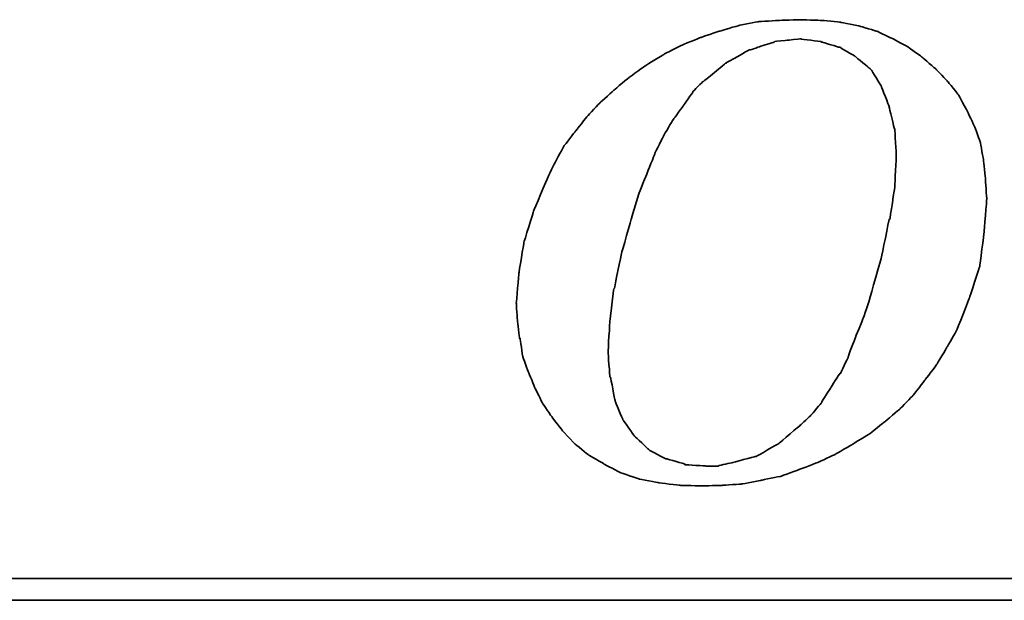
# Model space of a CAD drawing. Header units: millimetres. Extents: x 168 to 547, y 88 to 205.
# Tile 33 of 50: x 426.88 to 432.63, y 125.82 to 129.22. Entities that reach past the tile are written whole.
import ezdxf

# ---------------------------------------------------------------- set-up
doc = ezdxf.new("R2010")
doc.units = ezdxf.units.MM
doc.header["$LTSCALE"] = 0.1
doc.layers.add('DIM', color=4, linetype='CONTINUOUS')
doc.layers.add('layer 1', color=7, linetype='CONTINUOUS')

# ---------------------------------------------------------------- blocks, each defined once
blk = doc.blocks.new('TBI MOTION logo(完整正式版)')
at = {"layer": 'layer 1', "color": 22, "lineweight": 35}
for points, knots in [([(-11.34375, -6.98375), (-11.34375, -6.98375), (-10.91375, -7.43875), (-10.91375, -7.43875), (-10.91375, -7.43875), (-10.91375, -7.43875), (-10.38625, -7.87125), (-10.38625, -7.87125), (-10.38625, -7.87125), (-10.38625, -7.87125), (-9.81125, -8.20375), (-9.81125, -8.20375), (-9.81125, -8.20375), (-9.81125, -8.20375), (-9.21125, -8.51875), (-9.21125, -8.51875), (-9.21125, -8.51875), (-9.21125, -8.51875), (-8.51625, -8.75875), (-8.51625, -8.75875), (-8.51625, -8.75875), (-8.51625, -8.75875), (-7.77125, -8.90375), (-7.77125, -8.90375), (-7.77125, -8.90375), (-7.77125, -8.90375), (-6.97875, -8.99875), (-6.97875, -8.99875), (-6.97875, -8.99875), (-6.97875, -8.99875), (-6.14125, -9.02375), (-6.14125, -9.02375), (-6.14125, -9.02375), (-6.14125, -9.02375), (-5.37125, -8.99875), (-5.37125, -8.99875), (-5.37125, -8.99875), (-5.37125, -8.99875), (-4.65375, -8.94875), (-4.65375, -8.94875), (-4.65375, -8.94875), (-4.65375, -8.94875), (-3.93375, -8.80625), (-3.93375, -8.80625), (-3.93375, -8.80625), (-3.93375, -8.80625), (-3.21375, -8.66375), (-3.21375, -8.66375), (-3.21375, -8.66375), (-3.21375, -8.66375), (-2.49375, -8.39875), (-2.49375, -8.39875), (-2.49375, -8.39875), (-2.49375, -8.39875), (-1.79875, -8.13375), (-1.79875, -8.13375), (-1.79875, -8.13375), (-1.79875, -8.13375), (-1.17375, -7.84375), (-1.17375, -7.84375), (-1.17375, -7.84375), (-1.17375, -7.84375), (-0.52375, -7.46375), (-0.52375, -7.46375), (-0.52375, -7.46375), (-0.52375, -7.46375), (0.10124, -7.07875), (0.10124, -7.07875), (0.10124, -7.07875), (0.10124, -7.07875), (0.67625, -6.62375), (0.67625, -6.62375), (0.67625, -6.62375), (0.67625, -6.62375), (1.24874, -6.14375), (1.24874, -6.14375), (1.24874, -6.14375), (1.24874, -6.14375), (1.72874, -5.64125), (1.72874, -5.64125), (1.72874, -5.64125), (1.72874, -5.64125), (2.18624, -5.06375), (2.18624, -5.06375), (2.18624, -5.06375), (2.18624, -5.06375), (2.61625, -4.48874), (2.61625, -4.48874), (2.61625, -4.48874), (2.61625, -4.48874), (3.00125, -3.83874), (3.00125, -3.83874), (3.00125, -3.83874), (3.00125, -3.83874), (3.36124, -3.21374), (3.36124, -3.21374), (3.36124, -3.21374), (3.36124, -3.21374), (3.84374, -1.99125), (3.84374, -1.99125), (3.84374, -1.99125), (3.84374, -1.99125), (4.22625, -0.81875), (4.22625, -0.81875), (4.22625, -0.81875), (4.22625, -0.81875), (4.39125, 0.45624), (4.39125, 0.45624), (4.39125, 0.45624), (4.39125, 0.45624), (4.48874, 1.70124), (4.48874, 1.70124), (4.48874, 1.70124), (4.48874, 1.70124), (4.43874, 2.44625), (4.43874, 2.44625), (4.43874, 2.44625), (4.43874, 2.44625), (4.36874, 3.14125), (4.36874, 3.14125), (4.36874, 3.14125), (4.36874, 3.14125), (4.25125, 3.81125), (4.25125, 3.81125), (4.25125, 3.81125), (4.25125, 3.81125), (4.03124, 4.41125), (4.03124, 4.41125), (4.03124, 4.41125), (4.03124, 4.41125), (3.74374, 5.01125), (3.74374, 5.01125), (3.74374, 5.01125), (3.74374, 5.01125), (3.43124, 5.58875), (3.43124, 5.58875), (3.43124, 5.58875), (3.43124, 5.58875), (3.02625, 6.09125), (3.02625, 6.09125), (3.02625, 6.09125), (3.02625, 6.09125), (2.59374, 6.54875), (2.59374, 6.54875), (2.59374, 6.54875), (2.59374, 6.54875), (2.09124, 6.98125), (2.09124, 6.98125), (2.09124, 6.98125), (2.09124, 6.98125), (1.56124, 7.36625), (1.56124, 7.36625), (1.56124, 7.36625), (1.56124, 7.36625), (0.98624, 7.67625), (0.98624, 7.67625), (0.98624, 7.67625), (0.98624, 7.67625), (0.38624, 7.96375), (0.38624, 7.96375), (0.38624, 7.96375), (0.38624, 7.96375), (-0.25875, 8.15625), (-0.25875, 8.15625), (-0.25875, 8.15625), (-0.25875, 8.15625), (-0.98125, 8.30125), (-0.98125, 8.30125), (-0.98125, 8.30125), (-0.98125, 8.30125), (-1.70124, 8.37125), (-1.70124, 8.37125), (-1.70124, 8.37125), (-1.70124, 8.37125), (-2.49375, 8.39624), (-2.49375, 8.39624), (-2.49375, 8.39624), (-2.49375, 8.39624), (-3.28625, 8.37125), (-3.28625, 8.37125), (-3.28625, 8.37125), (-3.28625, 8.37125), (-4.05125, 8.32125), (-4.05125, 8.32125), (-4.05125, 8.32125), (-4.05125, 8.32125), (-4.77375, 8.18125), (-4.77375, 8.18125), (-4.77375, 8.18125), (-4.77375, 8.18125), (-5.51625, 7.96375), (-5.51625, 7.96375), (-5.51625, 7.96375), (-5.51625, 7.96375), (-6.21125, 7.72625), (-6.21125, 7.72625), (-6.21125, 7.72625), (-6.21125, 7.72625), (-6.92875, 7.43625), (-6.92875, 7.43625), (-6.92875, 7.43625), (-6.92875, 7.43625), (-7.57875, 7.10125), (-7.57875, 7.10125), (-7.57875, 7.10125), (-7.57875, 7.10125), (-8.24875, 6.69125), (-8.24875, 6.69125), (-8.24875, 6.69125), (-8.24875, 6.69125), (-8.84875, 6.26125), (-8.84875, 6.26125), (-8.84875, 6.26125), (-8.84875, 6.26125), (-9.42625, 5.78125), (-9.42625, 5.78125), (-9.42625, 5.78125), (-9.42625, 5.78125), (-9.95375, 5.30125), (-9.95375, 5.30125), (-9.95375, 5.30125), (-9.95375, 5.30125), (-10.43375, 4.79624), (-10.43375, 4.79624), (-10.43375, 4.79624), (-10.43375, 4.79624), (-10.88875, 4.22125), (-10.88875, 4.22125), (-10.88875, 4.22125), (-10.88875, 4.22125), (-11.29875, 3.69375), (-11.29875, 3.69375), (-11.29875, 3.69375), (-11.29875, 3.69375), (-11.63375, 3.09125), (-11.63375, 3.09125), (-11.63375, 3.09125), (-11.63375, 3.09125), (-11.91875, 2.49625), (-11.91875, 2.49625), (-11.91875, 2.49625), (-11.91875, 2.49625), (-12.44875, 1.24625), (-12.44875, 1.24625), (-12.44875, 1.24625), (-12.44875, 1.24625), (-12.80875, 0.06874), (-12.80875, 0.06874), (-12.80875, 0.06874), (-12.80875, 0.06874), (-12.99875, -1.07875), (-12.99875, -1.07875), (-12.99875, -1.07875), (-12.99875, -1.07875), (-13.09375, -2.18375), (-13.09375, -2.18375), (-13.09375, -2.18375), (-13.09375, -2.18375), (-13.04875, -2.85375), (-13.04875, -2.85375), (-13.04875, -2.85375), (-13.04875, -2.85375), (-12.97375, -3.50375), (-12.97375, -3.50375), (-12.97375, -3.50375), (-12.97375, -3.50375), (-12.95375, -3.50375), (-12.95375, -3.50375), (-12.95375, -3.50375), (-12.95375, -3.50375), (-12.85375, -4.17375), (-12.85375, -4.17375), (-12.85375, -4.17375), (-12.85375, -4.17375), (-12.63875, -4.77624), (-12.63875, -4.77624), (-12.63875, -4.77624), (-12.63875, -4.77624), (-12.39875, -5.35125), (-12.39875, -5.35125), (-12.39875, -5.35125), (-12.39875, -5.35125), (-12.11375, -5.92875), (-12.11375, -5.92875), (-12.11375, -5.92875), (-12.11375, -5.92875), (-11.75375, -6.45375), (-11.75375, -6.45375), (-11.75375, -6.45375), (-11.75375, -6.45375), (-11.34375, -6.98375), (-11.34375, -6.98375)], [0, 0, 0, 0, 0.01369863, 0.01369863, 0.01369863, 0.01369864, 0.02739726, 0.02739726, 0.02739726, 0.02739727, 0.04109589, 0.04109589, 0.04109589, 0.0410959, 0.05479452, 0.05479452, 0.05479452, 0.05479453, 0.06849315, 0.06849315, 0.06849315, 0.06849316, 0.08219178, 0.08219178, 0.08219178, 0.08219179, 0.09589041, 0.09589041, 0.09589041, 0.09589042, 0.10958904, 0.10958904, 0.10958904, 0.10958905, 0.12328767, 0.12328767, 0.12328767, 0.12328768, 0.1369863, 0.1369863, 0.1369863, 0.13698631, 0.15068493, 0.15068493, 0.15068493, 0.15068494, 0.16438356, 0.16438356, 0.16438356, 0.16438357, 0.17808219, 0.17808219, 0.17808219, 0.1780822, 0.19178082, 0.19178082, 0.19178082, 0.19178083, 0.20547945, 0.20547945, 0.20547945, 0.20547946, 0.21917808, 0.21917808, 0.21917808, 0.21917809, 0.23287671, 0.23287671, 0.23287671, 0.23287672, 0.24657534, 0.24657534, 0.24657534, 0.24657535, 0.26027397, 0.26027397, 0.26027397, 0.26027398, 0.2739726, 0.2739726, 0.2739726, 0.27397261, 0.28767123, 0.28767123, 0.28767123, 0.28767124, 0.30136986, 0.30136986, 0.30136986, 0.30136987, 0.31506849, 0.31506849, 0.31506849, 0.3150685, 0.32876712, 0.32876712, 0.32876712, 0.32876713, 0.34246575, 0.34246575, 0.34246575, 0.34246576, 0.35616438, 0.35616438, 0.35616438, 0.35616439, 0.36986301, 0.36986301, 0.36986301, 0.36986302, 0.38356164, 0.38356164, 0.38356164, 0.38356165, 0.39726027, 0.39726027, 0.39726027, 0.39726028, 0.4109589, 0.4109589, 0.4109589, 0.41095891, 0.42465753, 0.42465753, 0.42465753, 0.42465754, 0.43835616, 0.43835616, 0.43835616, 0.43835617, 0.45205479, 0.45205479, 0.45205479, 0.4520548, 0.46575342, 0.46575342, 0.46575342, 0.46575343, 0.47945205, 0.47945205, 0.47945205, 0.47945206, 0.49315068, 0.49315068, 0.49315068, 0.49315069, 0.50684932, 0.50684932, 0.50684932, 0.50684933, 0.52054795, 0.52054795, 0.52054795, 0.52054796, 0.53424658, 0.53424658, 0.53424658, 0.53424659, 0.54794521, 0.54794521, 0.54794521, 0.54794522, 0.56164384, 0.56164384, 0.56164384, 0.56164385, 0.57534247, 0.57534247, 0.57534247, 0.57534248, 0.5890411, 0.5890411, 0.5890411, 0.58904111, 0.60273973, 0.60273973, 0.60273973, 0.60273974, 0.61643836, 0.61643836, 0.61643836, 0.61643837, 0.63013699, 0.63013699, 0.63013699, 0.630137, 0.64383562, 0.64383562, 0.64383562, 0.64383563, 0.65753425, 0.65753425, 0.65753425, 0.65753426, 0.67123288, 0.67123288, 0.67123288, 0.67123289, 0.68493151, 0.68493151, 0.68493151, 0.68493152, 0.69863014, 0.69863014, 0.69863014, 0.69863015, 0.71232877, 0.71232877, 0.71232877, 0.71232878, 0.7260274, 0.7260274, 0.7260274, 0.72602741, 0.73972603, 0.73972603, 0.73972603, 0.73972604, 0.75342466, 0.75342466, 0.75342466, 0.75342467, 0.76712329, 0.76712329, 0.76712329, 0.7671233, 0.78082192, 0.78082192, 0.78082192, 0.78082193, 0.79452055, 0.79452055, 0.79452055, 0.79452056, 0.80821918, 0.80821918, 0.80821918, 0.80821919, 0.82191781, 0.82191781, 0.82191781, 0.82191782, 0.83561644, 0.83561644, 0.83561644, 0.83561645, 0.84931507, 0.84931507, 0.84931507, 0.84931508, 0.8630137, 0.8630137, 0.8630137, 0.86301371, 0.87671233, 0.87671233, 0.87671233, 0.87671234, 0.89041096, 0.89041096, 0.89041096, 0.89041097, 0.90410959, 0.90410959, 0.90410959, 0.9041096, 0.91780822, 0.91780822, 0.91780822, 0.91780823, 0.93150685, 0.93150685, 0.93150685, 0.93150686, 0.94520548, 0.94520548, 0.94520548, 0.94520549, 0.95890411, 0.95890411, 0.95890411, 0.95890412, 0.97260274, 0.97260274, 0.97260274, 0.97260275, 0.98630137, 0.98630137, 0.98630137, 0.98630138, 1, 1, 1, 1]), ([(-8.77875, 1.03124), (-8.77875, 1.03124), (-8.51625, 1.89625), (-8.51625, 1.89625), (-8.51625, 1.89625), (-8.51625, 1.89625), (-8.20375, 2.66375), (-8.20375, 2.66375), (-8.20375, 2.66375), (-8.20375, 2.66375), (-7.91625, 3.38125), (-7.91625, 3.38125), (-7.91625, 3.38125), (-7.91625, 3.38125), (-7.91625, 3.40624), (-7.91625, 3.40624), (-7.91625, 3.40624), (-7.91625, 3.40624), (-7.57875, 4.07624), (-7.57875, 4.07624), (-7.57875, 4.07624), (-7.57875, 4.07624), (-7.24375, 4.65125), (-7.24375, 4.65125), (-7.24375, 4.65125), (-7.24375, 4.65125), (-7.21875, 4.65125), (-7.21875, 4.65125), (-7.21875, 4.65125), (-7.21875, 4.65125), (-7.21875, 4.67624), (-7.21875, 4.67624), (-7.21875, 4.67624), (-7.21875, 4.67624), (-6.83625, 5.20375), (-6.83625, 5.20375), (-6.83625, 5.20375), (-6.83625, 5.20375), (-6.49875, 5.68625), (-6.49875, 5.68625), (-6.49875, 5.68625), (-6.49875, 5.68625), (-6.49875, 5.70625), (-6.49875, 5.70625), (-6.49875, 5.70625), (-6.49875, 5.70625), (-6.11625, 6.09125), (-6.11625, 6.09125), (-6.11625, 6.09125), (-6.11625, 6.09125), (-6.09125, 6.09125), (-6.09125, 6.09125), (-6.09125, 6.09125), (-6.09125, 6.09125), (-5.27375, 6.76625), (-5.27375, 6.76625), (-5.27375, 6.76625), (-5.27375, 6.76625), (-5.24875, 6.76625), (-5.24875, 6.76625), (-5.24875, 6.76625), (-5.24875, 6.76625), (-5.24875, 6.78625), (-5.24875, 6.78625), (-5.24875, 6.78625), (-5.24875, 6.78625), (-4.38875, 7.26624), (-4.38875, 7.26624), (-4.38875, 7.26624), (-4.38875, 7.26624), (-4.36125, 7.26624), (-4.36125, 7.26624), (-4.36125, 7.26624), (-4.36125, 7.26624), (-3.93375, 7.41125), (-3.93375, 7.41125), (-3.93375, 7.41125), (-3.93375, 7.41125), (-3.47375, 7.55625), (-3.47375, 7.55625), (-3.47375, 7.55625), (-3.47375, 7.55625), (-3.45375, 7.55625), (-3.45375, 7.55625), (-3.45375, 7.55625), (-3.45375, 7.55625), (-3.42875, 7.58124), (-3.42875, 7.58124), (-3.42875, 7.58124), (-3.42875, 7.58124), (-2.97375, 7.62625), (-2.97375, 7.62625), (-2.97375, 7.62625), (-2.97375, 7.62625), (-2.49375, 7.67625), (-2.49375, 7.67625), (-2.49375, 7.67625), (-2.49375, 7.67625), (-2.46875, 7.67625), (-2.46875, 7.67625), (-2.46875, 7.67625), (-2.46875, 7.67625), (-1.70124, 7.58124), (-1.70124, 7.58124), (-1.70124, 7.58124), (-1.70124, 7.58124), (-1.67875, 7.55625), (-1.67875, 7.55625), (-1.67875, 7.55625), (-1.67875, 7.55625), (-1.65375, 7.55625), (-1.65375, 7.55625), (-1.65375, 7.55625), (-1.65375, 7.55625), (-1.03125, 7.36625), (-1.03125, 7.36625), (-1.03125, 7.36625), (-1.03125, 7.36625), (-1.00625, 7.36625), (-1.00625, 7.36625), (-1.00625, 7.36625), (-1.00625, 7.36625), (-0.43124, 7.02624), (-0.43124, 7.02624), (-0.43124, 7.02624), (-0.43124, 7.02624), (-0.40625, 7.00624), (-0.40625, 7.00624), (-0.40625, 7.00624), (-0.40625, 7.00624), (0.12124, 6.57124), (0.12124, 6.57124), (0.12124, 6.57124), (0.12124, 6.57124), (0.14624, 6.54875), (0.14624, 6.54875), (0.14624, 6.54875), (0.14624, 6.54875), (0.17124, 6.52375), (0.17124, 6.52375), (0.17124, 6.52375), (0.17124, 6.52375), (0.55625, 5.89875), (0.55625, 5.89875), (0.55625, 5.89875), (0.55625, 5.89875), (0.55625, 5.87625), (0.55625, 5.87625), (0.55625, 5.87625), (0.55625, 5.87625), (0.84124, 5.15625), (0.84124, 5.15625), (0.84124, 5.15625), (0.84124, 5.15625), (0.84124, 5.13125), (0.84124, 5.13125), (0.84124, 5.13125), (0.84124, 5.13125), (1.03624, 4.31875), (1.03624, 4.31875), (1.03624, 4.31875), (1.03624, 4.31875), (1.05624, 4.31875), (1.05624, 4.31875), (1.05624, 4.31875), (1.05624, 4.31875), (1.05624, 4.29125), (1.05624, 4.29125), (1.05624, 4.29125), (1.05624, 4.29125), (1.10625, 3.33125), (1.10625, 3.33125), (1.10625, 3.33125), (1.10625, 3.33125), (1.10625, 3.30875), (1.10625, 3.30875), (1.10625, 3.30875), (1.10625, 3.30875), (1.05624, 2.20624), (1.05624, 2.20624), (1.05624, 2.20624), (1.05624, 2.20624), (1.05624, 2.18124), (1.05624, 2.18124), (1.05624, 2.18124), (1.05624, 2.18124), (0.86624, 0.93624), (0.86624, 0.93624), (0.86624, 0.93624), (0.86624, 0.93624), (0.84124, 0.93624), (0.84124, 0.93624), (0.84124, 0.93624), (0.84124, 0.93624), (0.55625, -0.45874), (0.55625, -0.45874), (0.55625, -0.45874), (0.55625, -0.45874), (0.12124, -1.99125), (0.12124, -1.99125), (0.12124, -1.99125), (0.12124, -1.99125), (0.12124, -2.01874), (0.12124, -2.01874), (0.12124, -2.01874), (0.12124, -2.01874), (-0.13874, -2.78375), (-0.13874, -2.78375), (-0.13874, -2.78375), (-0.13874, -2.78375), (-0.43124, -3.50375), (-0.43124, -3.50375), (-0.43124, -3.50375), (-0.43124, -3.50375), (-0.69375, -4.19875), (-0.69375, -4.19875), (-0.69375, -4.19875), (-0.69375, -4.19875), (-0.69375, -4.22375), (-0.69375, -4.22375), (-0.69375, -4.22375), (-0.69375, -4.22375), (-0.98125, -4.82374), (-0.98125, -4.82374), (-0.98125, -4.82374), (-0.98125, -4.82374), (-1.00625, -4.82374), (-1.00625, -4.82374), (-1.00625, -4.82374), (-1.00625, -4.82374), (-1.33875, -5.35125), (-1.33875, -5.35125), (-1.33875, -5.35125), (-1.33875, -5.35125), (-1.67875, -5.87875), (-1.67875, -5.87875), (-1.67875, -5.87875), (-1.67875, -5.87875), (-1.67875, -5.90375), (-1.67875, -5.90375), (-1.67875, -5.90375), (-1.67875, -5.90375), (-2.05875, -6.35875), (-2.05875, -6.35875), (-2.05875, -6.35875), (-2.05875, -6.35875), (-2.08375, -6.38375), (-2.08375, -6.38375), (-2.08375, -6.38375), (-2.08375, -6.38375), (-2.46875, -6.74375), (-2.46875, -6.74375), (-2.46875, -6.74375), (-2.46875, -6.74375), (-3.25875, -7.41625), (-3.25875, -7.41625), (-3.25875, -7.41625), (-3.25875, -7.41625), (-3.28625, -7.43875), (-3.28625, -7.43875), (-3.28625, -7.43875), (-3.28625, -7.43875), (-4.12375, -7.91875), (-4.12375, -7.91875), (-4.12375, -7.91875), (-4.12375, -7.91875), (-4.14875, -7.91875), (-4.14875, -7.91875), (-4.14875, -7.91875), (-4.14875, -7.91875), (-4.17125, -7.91875), (-4.17125, -7.91875), (-4.17125, -7.91875), (-4.17125, -7.91875), (-5.03375, -8.15875), (-5.03375, -8.15875), (-5.03375, -8.15875), (-5.03375, -8.15875), (-5.51625, -8.25625), (-5.51625, -8.25625), (-5.51625, -8.25625), (-5.51625, -8.25625), (-5.54125, -8.27875), (-5.54125, -8.27875), (-5.54125, -8.27875), (-5.54125, -8.27875), (-5.56375, -8.27875), (-5.56375, -8.27875), (-5.56375, -8.27875), (-5.56375, -8.27875), (-5.99625, -8.27875), (-5.99625, -8.27875), (-5.99625, -8.27875), (-5.99625, -8.27875), (-6.76375, -8.23125), (-6.76375, -8.23125), (-6.76375, -8.23125), (-6.76375, -8.23125), (-6.78875, -8.23125), (-6.78875, -8.23125), (-6.78875, -8.23125), (-6.78875, -8.23125), (-6.78875, -8.20375), (-6.78875, -8.20375), (-6.78875, -8.20375), (-6.78875, -8.20375), (-7.45875, -8.01375), (-7.45875, -8.01375), (-7.45875, -8.01375), (-7.45875, -8.01375), (-7.48375, -8.01375), (-7.48375, -8.01375), (-7.48375, -8.01375), (-7.48375, -8.01375), (-7.50875, -8.01375), (-7.50875, -8.01375), (-7.50875, -8.01375), (-7.50875, -8.01375), (-8.13125, -7.67875), (-8.13125, -7.67875), (-8.13125, -7.67875), (-8.13125, -7.67875), (-8.15625, -7.65375), (-8.15625, -7.65375), (-8.15625, -7.65375), (-8.15625, -7.65375), (-8.65875, -7.17375), (-8.65875, -7.17375), (-8.65875, -7.17375), (-8.65875, -7.17375), (-8.68375, -7.14875), (-8.68375, -7.14875), (-8.68375, -7.14875), (-8.68375, -7.14875), (-9.08875, -6.57375), (-9.08875, -6.57375), (-9.08875, -6.57375), (-9.08875, -6.57375), (-9.11375, -6.54875), (-9.11375, -6.54875), (-9.11375, -6.54875), (-9.11375, -6.54875), (-9.11375, -6.52875), (-9.11375, -6.52875), (-9.11375, -6.52875), (-9.11375, -6.52875), (-9.40375, -5.85375), (-9.40375, -5.85375), (-9.40375, -5.85375), (-9.40375, -5.85375), (-9.40375, -5.82875), (-9.40375, -5.82875), (-9.40375, -5.82875), (-9.40375, -5.82875), (-9.56875, -4.96875), (-9.56875, -4.96875), (-9.56875, -4.96875), (-9.56875, -4.96875), (-9.59375, -4.94375), (-9.59375, -4.94375), (-9.59375, -4.94375), (-9.59375, -4.94375), (-9.66375, -4.03375), (-9.66375, -4.03375), (-9.66375, -4.03375), (-9.66375, -4.03375), (-9.66375, -4.00875), (-9.66375, -4.00875), (-9.66375, -4.00875), (-9.66375, -4.00875), (-9.59375, -2.85375), (-9.59375, -2.85375), (-9.59375, -2.85375), (-9.59375, -2.85375), (-9.45125, -1.65875), (-9.45125, -1.65875), (-9.45125, -1.65875), (-9.45125, -1.65875), (-9.42625, -1.63375), (-9.42625, -1.63375), (-9.42625, -1.63375), (-9.42625, -1.63375), (-9.16125, -0.33875), (-9.16125, -0.33875), (-9.16125, -0.33875), (-9.16125, -0.33875), (-8.77875, 1.00624), (-8.77875, 1.00624), (-8.77875, 1.00624), (-8.77875, 1.00624), (-8.77875, 1.03124), (-8.77875, 1.03124)], [0, 0, 0, 0, 0.01020408, 0.01020408, 0.01020408, 0.01020409, 0.02040816, 0.02040816, 0.02040816, 0.02040817, 0.03061224, 0.03061224, 0.03061224, 0.03061225, 0.04081633, 0.04081633, 0.04081633, 0.04081634, 0.05102041, 0.05102041, 0.05102041, 0.05102042, 0.06122449, 0.06122449, 0.06122449, 0.0612245, 0.07142857, 0.07142857, 0.07142857, 0.07142858, 0.08163265, 0.08163265, 0.08163265, 0.08163266, 0.09183673, 0.09183673, 0.09183673, 0.09183674, 0.10204082, 0.10204082, 0.10204082, 0.10204083, 0.1122449, 0.1122449, 0.1122449, 0.11224491, 0.12244898, 0.12244898, 0.12244898, 0.12244899, 0.13265306, 0.13265306, 0.13265306, 0.13265307, 0.14285714, 0.14285714, 0.14285714, 0.14285715, 0.15306122, 0.15306122, 0.15306122, 0.15306123, 0.16326531, 0.16326531, 0.16326531, 0.16326532, 0.17346939, 0.17346939, 0.17346939, 0.1734694, 0.18367347, 0.18367347, 0.18367347, 0.18367348, 0.19387755, 0.19387755, 0.19387755, 0.19387756, 0.20408163, 0.20408163, 0.20408163, 0.20408164, 0.21428571, 0.21428571, 0.21428571, 0.21428572, 0.2244898, 0.2244898, 0.2244898, 0.22448981, 0.23469388, 0.23469388, 0.23469388, 0.23469389, 0.24489796, 0.24489796, 0.24489796, 0.24489797, 0.25510204, 0.25510204, 0.25510204, 0.25510205, 0.26530612, 0.26530612, 0.26530612, 0.26530613, 0.2755102, 0.2755102, 0.2755102, 0.27551021, 0.28571429, 0.28571429, 0.28571429, 0.2857143, 0.29591837, 0.29591837, 0.29591837, 0.29591838, 0.30612245, 0.30612245, 0.30612245, 0.30612246, 0.31632653, 0.31632653, 0.31632653, 0.31632654, 0.32653061, 0.32653061, 0.32653061, 0.32653062, 0.33673469, 0.33673469, 0.33673469, 0.3367347, 0.34693878, 0.34693878, 0.34693878, 0.34693879, 0.35714286, 0.35714286, 0.35714286, 0.35714287, 0.36734694, 0.36734694, 0.36734694, 0.36734695, 0.37755102, 0.37755102, 0.37755102, 0.37755103, 0.3877551, 0.3877551, 0.3877551, 0.38775511, 0.39795918, 0.39795918, 0.39795918, 0.39795919, 0.40816327, 0.40816327, 0.40816327, 0.40816328, 0.41836735, 0.41836735, 0.41836735, 0.41836736, 0.42857143, 0.42857143, 0.42857143, 0.42857144, 0.43877551, 0.43877551, 0.43877551, 0.43877552, 0.44897959, 0.44897959, 0.44897959, 0.4489796, 0.45918367, 0.45918367, 0.45918367, 0.45918368, 0.46938776, 0.46938776, 0.46938776, 0.46938777, 0.47959184, 0.47959184, 0.47959184, 0.47959185, 0.48979592, 0.48979592, 0.48979592, 0.48979593, 0.5, 0.5, 0.5, 0.50000001, 0.51020408, 0.51020408, 0.51020408, 0.51020409, 0.52040816, 0.52040816, 0.52040816, 0.52040817, 0.53061224, 0.53061224, 0.53061224, 0.53061225, 0.54081633, 0.54081633, 0.54081633, 0.54081634, 0.55102041, 0.55102041, 0.55102041, 0.55102042, 0.56122449, 0.56122449, 0.56122449, 0.5612245, 0.57142857, 0.57142857, 0.57142857, 0.57142858, 0.58163265, 0.58163265, 0.58163265, 0.58163266, 0.59183673, 0.59183673, 0.59183673, 0.59183674, 0.60204082, 0.60204082, 0.60204082, 0.60204083, 0.6122449, 0.6122449, 0.6122449, 0.61224491, 0.62244898, 0.62244898, 0.62244898, 0.62244899, 0.63265306, 0.63265306, 0.63265306, 0.63265307, 0.64285714, 0.64285714, 0.64285714, 0.64285715, 0.65306122, 0.65306122, 0.65306122, 0.65306123, 0.66326531, 0.66326531, 0.66326531, 0.66326532, 0.67346939, 0.67346939, 0.67346939, 0.6734694, 0.68367347, 0.68367347, 0.68367347, 0.68367348, 0.69387755, 0.69387755, 0.69387755, 0.69387756, 0.70408163, 0.70408163, 0.70408163, 0.70408164, 0.71428571, 0.71428571, 0.71428571, 0.71428572, 0.7244898, 0.7244898, 0.7244898, 0.72448981, 0.73469388, 0.73469388, 0.73469388, 0.73469389, 0.74489796, 0.74489796, 0.74489796, 0.74489797, 0.75510204, 0.75510204, 0.75510204, 0.75510205, 0.76530612, 0.76530612, 0.76530612, 0.76530613, 0.7755102, 0.7755102, 0.7755102, 0.77551021, 0.78571429, 0.78571429, 0.78571429, 0.7857143, 0.79591837, 0.79591837, 0.79591837, 0.79591838, 0.80612245, 0.80612245, 0.80612245, 0.80612246, 0.81632653, 0.81632653, 0.81632653, 0.81632654, 0.82653061, 0.82653061, 0.82653061, 0.82653062, 0.83673469, 0.83673469, 0.83673469, 0.8367347, 0.84693878, 0.84693878, 0.84693878, 0.84693879, 0.85714286, 0.85714286, 0.85714286, 0.85714287, 0.86734694, 0.86734694, 0.86734694, 0.86734695, 0.87755102, 0.87755102, 0.87755102, 0.87755103, 0.8877551, 0.8877551, 0.8877551, 0.88775511, 0.89795918, 0.89795918, 0.89795918, 0.89795919, 0.90816327, 0.90816327, 0.90816327, 0.90816328, 0.91836735, 0.91836735, 0.91836735, 0.91836736, 0.92857143, 0.92857143, 0.92857143, 0.92857144, 0.93877551, 0.93877551, 0.93877551, 0.93877552, 0.94897959, 0.94897959, 0.94897959, 0.9489796, 0.95918367, 0.95918367, 0.95918367, 0.95918368, 0.96938776, 0.96938776, 0.96938776, 0.96938777, 0.97959184, 0.97959184, 0.97959184, 0.97959185, 0.98979592, 0.98979592, 0.98979592, 0.98979593, 1, 1, 1, 1]), ([(75.90875, -9.47875), (75.90875, -9.47875), (75.90875, -12.28625), (75.90875, -12.28625), (75.90875, -12.28625), (75.90875, -12.28625), (75.90875, -12.47875), (75.90875, -12.47875), (75.90875, -12.47875), (75.90875, -12.47875), (75.71625, -12.47875), (75.71625, -12.47875), (75.71625, -12.47875), (75.71625, -12.47875), (-88.32875, -12.47875), (-88.32875, -12.47875), (-88.32875, -12.47875), (-88.32875, -12.47875), (-88.32875, -13.29375), (-88.32875, -13.29375), (-88.32875, -13.29375), (-88.32875, -13.29375), (82.89125, -13.29375), (82.89125, -13.29375), (82.89125, -13.29375), (82.89125, -13.29375), (75.90875, -9.47875), (75.90875, -9.47875)], [0, 0, 0, 0, 0.14285714, 0.14285714, 0.14285714, 0.14285715, 0.28571429, 0.28571429, 0.28571429, 0.2857143, 0.42857143, 0.42857143, 0.42857143, 0.42857144, 0.57142857, 0.57142857, 0.57142857, 0.57142858, 0.71428571, 0.71428571, 0.71428571, 0.71428572, 0.85714286, 0.85714286, 0.85714286, 0.85714287, 1, 1, 1, 1])]:
    blk.add_open_spline(points, degree=3, knots=knots, dxfattribs=at)

msp = doc.modelspace()

# ---------------------------------------------------------------- block references
at = {"layer": 'DIM', "color": 0, "xscale": 0.1563722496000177, "yscale": 0.1563722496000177, "zscale": 0.1563722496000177}
msp.add_blockref('TBI MOTION logo(完整正式版)', (431.83, 127.9037), dxfattribs=at)

doc.saveas('drawing.dxf')
